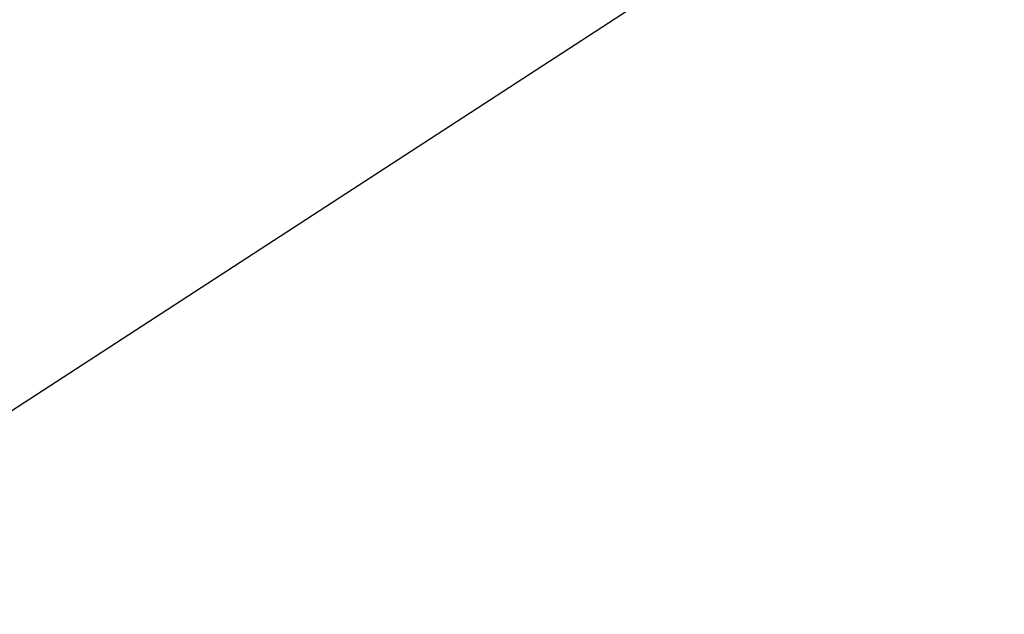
# Model space of a CAD drawing. Extents: x 0 to 363660, y 0 to 4201329.
# Tile 191 of 256: x 360277.9747 to 360278.0117, y 4200443.0242 to 4200443.0466. Entities that reach past the tile are written whole.
import ezdxf

# ---------------------------------------------------------------- set-up
doc = ezdxf.new("R2010")
doc.units = 0
doc.header["$LTSCALE"] = 0.5
doc.header["$MEASUREMENT"] = 0
doc.linetypes.add('CONTI', pattern=[0])
doc.layers.add('GORIZDEFAULT', color=32, linetype='CONTI')

# ---------------------------------------------------------------- blocks, each defined once
blk = doc.blocks.new('gergrgrre')
at = {"layer": 'GORIZDEFAULT', "color": 32}
blk.add_polyline3d([(360273.714626, 4200440.284632, 542.5), (360274.78, 4200440.970001, 542.5), (360276.3, 4200441.949997, 542.5), (360277.71, 4200442.860001, 542.5), (360278.91, 4200443.639999, 542.5), (360281.88, 4200445.830002, 542.5), (360282.01, 4200445.980003, 542.5), (360282.16, 4200446.190002, 542.5), (360282.38, 4200446.480003, 542.5), (360282.67, 4200446.919998, 542.5), (360283.06, 4200447.529999, 542.5), (360283.57, 4200448.360001, 542.5), (360284.23, 4200449.449997, 542.5), (360285.04, 4200450.830002, 542.5), (360285.99, 4200452.449997, 542.5), (360287.04, 4200454.269997, 542.5), (360288.15, 4200456.239998, 542.5), (360289.29, 4200458.300003, 542.5), (360290.42, 4200460.400002, 542.5), (360291.51, 4200462.489998, 542.5), (360292.52, 4200464.519997, 542.5), (360293.46, 4200466.480003, 542.5), (360294.29, 4200468.339996, 542.5), (360295.02, 4200470.099998, 542.5)], dxfattribs=at)
blk.add_polyline3d([(360273.714626, 4200440.284632, 542.5), (360274.78, 4200440.970001, 542.5), (360276.3, 4200441.949997, 542.5), (360277.71, 4200442.860001, 542.5), (360278.91, 4200443.639999, 542.5), (360281.88, 4200445.830002, 542.5), (360282.01, 4200445.980003, 542.5), (360282.16, 4200446.190002, 542.5), (360282.38, 4200446.480003, 542.5), (360282.67, 4200446.919998, 542.5), (360283.06, 4200447.529999, 542.5), (360283.57, 4200448.360001, 542.5), (360284.23, 4200449.449997, 542.5), (360285.04, 4200450.830002, 542.5), (360285.99, 4200452.449997, 542.5), (360287.04, 4200454.269997, 542.5), (360288.15, 4200456.239998, 542.5), (360289.29, 4200458.300003, 542.5), (360290.42, 4200460.400002, 542.5), (360291.51, 4200462.489998, 542.5), (360292.52, 4200464.519997, 542.5), (360293.46, 4200466.480003, 542.5), (360294.29, 4200468.339996, 542.5), (360295.02, 4200470.099998, 542.5)], dxfattribs=at)
blk.add_polyline3d([(360273.714626, 4200440.284632, 542.5), (360274.78, 4200440.970001, 542.5), (360276.3, 4200441.949997, 542.5), (360277.71, 4200442.860001, 542.5), (360278.91, 4200443.639999, 542.5), (360281.88, 4200445.830002, 542.5), (360282.01, 4200445.980003, 542.5), (360282.16, 4200446.190002, 542.5), (360282.38, 4200446.480003, 542.5), (360282.67, 4200446.919998, 542.5), (360283.06, 4200447.529999, 542.5), (360283.57, 4200448.360001, 542.5), (360284.23, 4200449.449997, 542.5), (360285.04, 4200450.830002, 542.5), (360285.99, 4200452.449997, 542.5), (360287.04, 4200454.269997, 542.5), (360288.15, 4200456.239998, 542.5), (360289.29, 4200458.300003, 542.5), (360290.42, 4200460.400002, 542.5), (360291.51, 4200462.489998, 542.5), (360292.52, 4200464.519997, 542.5), (360293.46, 4200466.480003, 542.5), (360294.29, 4200468.339996, 542.5), (360295.02, 4200470.099998, 542.5)], dxfattribs=at)
blk.add_polyline3d([(360273.714626, 4200440.284632, 542.5), (360274.78, 4200440.970001, 542.5), (360276.3, 4200441.949997, 542.5), (360277.71, 4200442.860001, 542.5), (360278.91, 4200443.639999, 542.5), (360281.88, 4200445.830002, 542.5), (360282.01, 4200445.980003, 542.5), (360282.16, 4200446.190002, 542.5), (360282.38, 4200446.480003, 542.5), (360282.67, 4200446.919998, 542.5), (360283.06, 4200447.529999, 542.5), (360283.57, 4200448.360001, 542.5), (360284.23, 4200449.449997, 542.5), (360285.04, 4200450.830002, 542.5), (360285.99, 4200452.449997, 542.5), (360287.04, 4200454.269997, 542.5), (360288.15, 4200456.239998, 542.5), (360289.29, 4200458.300003, 542.5), (360290.42, 4200460.400002, 542.5), (360291.51, 4200462.489998, 542.5), (360292.52, 4200464.519997, 542.5), (360293.46, 4200466.480003, 542.5), (360294.29, 4200468.339996, 542.5), (360295.02, 4200470.099998, 542.5)], dxfattribs=at)
blk.add_polyline3d([(360273.714626, 4200440.284632, 542.5), (360274.78, 4200440.970001, 542.5), (360276.3, 4200441.949997, 542.5), (360277.71, 4200442.860001, 542.5), (360278.91, 4200443.639999, 542.5), (360281.88, 4200445.830002, 542.5), (360282.01, 4200445.980003, 542.5), (360282.16, 4200446.190002, 542.5), (360282.38, 4200446.480003, 542.5), (360282.67, 4200446.919998, 542.5), (360283.06, 4200447.529999, 542.5), (360283.57, 4200448.360001, 542.5), (360284.23, 4200449.449997, 542.5), (360285.04, 4200450.830002, 542.5), (360285.99, 4200452.449997, 542.5), (360287.04, 4200454.269997, 542.5), (360288.15, 4200456.239998, 542.5), (360289.29, 4200458.300003, 542.5), (360290.42, 4200460.400002, 542.5), (360291.51, 4200462.489998, 542.5), (360292.52, 4200464.519997, 542.5), (360293.46, 4200466.480003, 542.5), (360294.29, 4200468.339996, 542.5), (360295.02, 4200470.099998, 542.5)], dxfattribs=at)
blk.add_polyline3d([(360273.714626, 4200440.284632, 542.5), (360274.78, 4200440.970001, 542.5), (360276.3, 4200441.949997, 542.5), (360277.71, 4200442.860001, 542.5), (360278.91, 4200443.639999, 542.5), (360281.88, 4200445.830002, 542.5), (360282.01, 4200445.980003, 542.5), (360282.16, 4200446.190002, 542.5), (360282.38, 4200446.480003, 542.5), (360282.67, 4200446.919998, 542.5), (360283.06, 4200447.529999, 542.5), (360283.57, 4200448.360001, 542.5), (360284.23, 4200449.449997, 542.5), (360285.04, 4200450.830002, 542.5), (360285.99, 4200452.449997, 542.5), (360287.04, 4200454.269997, 542.5), (360288.15, 4200456.239998, 542.5), (360289.29, 4200458.300003, 542.5), (360290.42, 4200460.400002, 542.5), (360291.51, 4200462.489998, 542.5), (360292.52, 4200464.519997, 542.5), (360293.46, 4200466.480003, 542.5), (360294.29, 4200468.339996, 542.5), (360295.02, 4200470.099998, 542.5)], dxfattribs=at)
blk.add_polyline3d([(360273.714626, 4200440.284632, 542.5), (360274.78, 4200440.970001, 542.5), (360276.3, 4200441.949997, 542.5), (360277.71, 4200442.860001, 542.5), (360278.91, 4200443.639999, 542.5), (360281.88, 4200445.830002, 542.5), (360282.01, 4200445.980003, 542.5), (360282.16, 4200446.190002, 542.5), (360282.38, 4200446.480003, 542.5), (360282.67, 4200446.919998, 542.5), (360283.06, 4200447.529999, 542.5), (360283.57, 4200448.360001, 542.5), (360284.23, 4200449.449997, 542.5), (360285.04, 4200450.830002, 542.5), (360285.99, 4200452.449997, 542.5), (360287.04, 4200454.269997, 542.5), (360288.15, 4200456.239998, 542.5), (360289.29, 4200458.300003, 542.5), (360290.42, 4200460.400002, 542.5), (360291.51, 4200462.489998, 542.5), (360292.52, 4200464.519997, 542.5), (360293.46, 4200466.480003, 542.5), (360294.29, 4200468.339996, 542.5), (360295.02, 4200470.099998, 542.5)], dxfattribs=at)
blk.add_polyline3d([(360273.714626, 4200440.284632, 542.5), (360274.78, 4200440.970001, 542.5), (360276.3, 4200441.949997, 542.5), (360277.71, 4200442.860001, 542.5), (360278.91, 4200443.639999, 542.5), (360281.88, 4200445.830002, 542.5), (360282.01, 4200445.980003, 542.5), (360282.16, 4200446.190002, 542.5), (360282.38, 4200446.480003, 542.5), (360282.67, 4200446.919998, 542.5), (360283.06, 4200447.529999, 542.5), (360283.57, 4200448.360001, 542.5), (360284.23, 4200449.449997, 542.5), (360285.04, 4200450.830002, 542.5), (360285.99, 4200452.449997, 542.5), (360287.04, 4200454.269997, 542.5), (360288.15, 4200456.239998, 542.5), (360289.29, 4200458.300003, 542.5), (360290.42, 4200460.400002, 542.5), (360291.51, 4200462.489998, 542.5), (360292.52, 4200464.519997, 542.5), (360293.46, 4200466.480003, 542.5), (360294.29, 4200468.339996, 542.5), (360295.02, 4200470.099998, 542.5)], dxfattribs=at)
blk.add_polyline3d([(360273.714626, 4200440.284632, 542.5), (360274.78, 4200440.970001, 542.5), (360276.3, 4200441.949997, 542.5), (360277.71, 4200442.860001, 542.5), (360278.91, 4200443.639999, 542.5), (360281.88, 4200445.830002, 542.5), (360282.01, 4200445.980003, 542.5), (360282.16, 4200446.190002, 542.5), (360282.38, 4200446.480003, 542.5), (360282.67, 4200446.919998, 542.5), (360283.06, 4200447.529999, 542.5), (360283.57, 4200448.360001, 542.5), (360284.23, 4200449.449997, 542.5), (360285.04, 4200450.830002, 542.5), (360285.99, 4200452.449997, 542.5), (360287.04, 4200454.269997, 542.5), (360288.15, 4200456.239998, 542.5), (360289.29, 4200458.300003, 542.5), (360290.42, 4200460.400002, 542.5), (360291.51, 4200462.489998, 542.5), (360292.52, 4200464.519997, 542.5), (360293.46, 4200466.480003, 542.5), (360294.29, 4200468.339996, 542.5), (360295.02, 4200470.099998, 542.5)], dxfattribs=at)
blk.add_polyline3d([(360273.714626, 4200440.284632, 542.5), (360274.78, 4200440.970001, 542.5), (360276.3, 4200441.949997, 542.5), (360277.71, 4200442.860001, 542.5), (360278.91, 4200443.639999, 542.5), (360281.88, 4200445.830002, 542.5), (360282.01, 4200445.980003, 542.5), (360282.16, 4200446.190002, 542.5), (360282.38, 4200446.480003, 542.5), (360282.67, 4200446.919998, 542.5), (360283.06, 4200447.529999, 542.5), (360283.57, 4200448.360001, 542.5), (360284.23, 4200449.449997, 542.5), (360285.04, 4200450.830002, 542.5), (360285.99, 4200452.449997, 542.5), (360287.04, 4200454.269997, 542.5), (360288.15, 4200456.239998, 542.5), (360289.29, 4200458.300003, 542.5), (360290.42, 4200460.400002, 542.5), (360291.51, 4200462.489998, 542.5), (360292.52, 4200464.519997, 542.5), (360293.46, 4200466.480003, 542.5), (360294.29, 4200468.339996, 542.5), (360295.02, 4200470.099998, 542.5)], dxfattribs=at)
blk.add_polyline3d([(360273.714626, 4200440.284632, 542.5), (360274.78, 4200440.970001, 542.5), (360276.3, 4200441.949997, 542.5), (360277.71, 4200442.860001, 542.5), (360278.91, 4200443.639999, 542.5), (360281.88, 4200445.830002, 542.5), (360282.01, 4200445.980003, 542.5), (360282.16, 4200446.190002, 542.5), (360282.38, 4200446.480003, 542.5), (360282.67, 4200446.919998, 542.5), (360283.06, 4200447.529999, 542.5), (360283.57, 4200448.360001, 542.5), (360284.23, 4200449.449997, 542.5), (360285.04, 4200450.830002, 542.5), (360285.99, 4200452.449997, 542.5), (360287.04, 4200454.269997, 542.5), (360288.15, 4200456.239998, 542.5), (360289.29, 4200458.300003, 542.5), (360290.42, 4200460.400002, 542.5), (360291.51, 4200462.489998, 542.5), (360292.52, 4200464.519997, 542.5), (360293.46, 4200466.480003, 542.5), (360294.29, 4200468.339996, 542.5), (360295.02, 4200470.099998, 542.5)], dxfattribs=at)
blk.add_polyline3d([(360273.714626, 4200440.284632, 542.5), (360274.78, 4200440.970001, 542.5), (360276.3, 4200441.949997, 542.5), (360277.71, 4200442.860001, 542.5), (360278.91, 4200443.639999, 542.5), (360281.88, 4200445.830002, 542.5), (360282.01, 4200445.980003, 542.5), (360282.16, 4200446.190002, 542.5), (360282.38, 4200446.480003, 542.5), (360282.67, 4200446.919998, 542.5), (360283.06, 4200447.529999, 542.5), (360283.57, 4200448.360001, 542.5), (360284.23, 4200449.449997, 542.5), (360285.04, 4200450.830002, 542.5), (360285.99, 4200452.449997, 542.5), (360287.04, 4200454.269997, 542.5), (360288.15, 4200456.239998, 542.5), (360289.29, 4200458.300003, 542.5), (360290.42, 4200460.400002, 542.5), (360291.51, 4200462.489998, 542.5), (360292.52, 4200464.519997, 542.5), (360293.46, 4200466.480003, 542.5), (360294.29, 4200468.339996, 542.5), (360295.02, 4200470.099998, 542.5)], dxfattribs=at)
blk.add_polyline3d([(360273.714626, 4200440.284632, 542.5), (360274.78, 4200440.970001, 542.5), (360276.3, 4200441.949997, 542.5), (360277.71, 4200442.860001, 542.5), (360278.91, 4200443.639999, 542.5), (360281.88, 4200445.830002, 542.5), (360282.01, 4200445.980003, 542.5), (360282.16, 4200446.190002, 542.5), (360282.38, 4200446.480003, 542.5), (360282.67, 4200446.919998, 542.5), (360283.06, 4200447.529999, 542.5), (360283.57, 4200448.360001, 542.5), (360284.23, 4200449.449997, 542.5), (360285.04, 4200450.830002, 542.5), (360285.99, 4200452.449997, 542.5), (360287.04, 4200454.269997, 542.5), (360288.15, 4200456.239998, 542.5), (360289.29, 4200458.300003, 542.5), (360290.42, 4200460.400002, 542.5), (360291.51, 4200462.489998, 542.5), (360292.52, 4200464.519997, 542.5), (360293.46, 4200466.480003, 542.5), (360294.29, 4200468.339996, 542.5), (360295.02, 4200470.099998, 542.5)], dxfattribs=at)
blk.add_polyline3d([(360273.714626, 4200440.284632, 542.5), (360274.78, 4200440.970001, 542.5), (360276.3, 4200441.949997, 542.5), (360277.71, 4200442.860001, 542.5), (360278.91, 4200443.639999, 542.5), (360281.88, 4200445.830002, 542.5), (360282.01, 4200445.980003, 542.5), (360282.16, 4200446.190002, 542.5), (360282.38, 4200446.480003, 542.5), (360282.67, 4200446.919998, 542.5), (360283.06, 4200447.529999, 542.5), (360283.57, 4200448.360001, 542.5), (360284.23, 4200449.449997, 542.5), (360285.04, 4200450.830002, 542.5), (360285.99, 4200452.449997, 542.5), (360287.04, 4200454.269997, 542.5), (360288.15, 4200456.239998, 542.5), (360289.29, 4200458.300003, 542.5), (360290.42, 4200460.400002, 542.5), (360291.51, 4200462.489998, 542.5), (360292.52, 4200464.519997, 542.5), (360293.46, 4200466.480003, 542.5), (360294.29, 4200468.339996, 542.5), (360295.02, 4200470.099998, 542.5)], dxfattribs=at)
blk.add_polyline3d([(360273.714626, 4200440.284632, 542.5), (360274.78, 4200440.970001, 542.5), (360276.3, 4200441.949997, 542.5), (360277.71, 4200442.860001, 542.5), (360278.91, 4200443.639999, 542.5), (360281.88, 4200445.830002, 542.5), (360282.01, 4200445.980003, 542.5), (360282.16, 4200446.190002, 542.5), (360282.38, 4200446.480003, 542.5), (360282.67, 4200446.919998, 542.5), (360283.06, 4200447.529999, 542.5), (360283.57, 4200448.360001, 542.5), (360284.23, 4200449.449997, 542.5), (360285.04, 4200450.830002, 542.5), (360285.99, 4200452.449997, 542.5), (360287.04, 4200454.269997, 542.5), (360288.15, 4200456.239998, 542.5), (360289.29, 4200458.300003, 542.5), (360290.42, 4200460.400002, 542.5), (360291.51, 4200462.489998, 542.5), (360292.52, 4200464.519997, 542.5), (360293.46, 4200466.480003, 542.5), (360294.29, 4200468.339996, 542.5), (360295.02, 4200470.099998, 542.5)], dxfattribs=at)
blk.add_polyline3d([(360273.714626, 4200440.284632, 542.5), (360274.78, 4200440.970001, 542.5), (360276.3, 4200441.949997, 542.5), (360277.71, 4200442.860001, 542.5), (360278.91, 4200443.639999, 542.5), (360281.88, 4200445.830002, 542.5), (360282.01, 4200445.980003, 542.5), (360282.16, 4200446.190002, 542.5), (360282.38, 4200446.480003, 542.5), (360282.67, 4200446.919998, 542.5), (360283.06, 4200447.529999, 542.5), (360283.57, 4200448.360001, 542.5), (360284.23, 4200449.449997, 542.5), (360285.04, 4200450.830002, 542.5), (360285.99, 4200452.449997, 542.5), (360287.04, 4200454.269997, 542.5), (360288.15, 4200456.239998, 542.5), (360289.29, 4200458.300003, 542.5), (360290.42, 4200460.400002, 542.5), (360291.51, 4200462.489998, 542.5), (360292.52, 4200464.519997, 542.5), (360293.46, 4200466.480003, 542.5), (360294.29, 4200468.339996, 542.5), (360295.02, 4200470.099998, 542.5)], dxfattribs=at)
blk.add_polyline3d([(360273.714626, 4200440.284632, 542.5), (360274.78, 4200440.970001, 542.5), (360276.3, 4200441.949997, 542.5), (360277.71, 4200442.860001, 542.5), (360278.91, 4200443.639999, 542.5), (360281.88, 4200445.830002, 542.5), (360282.01, 4200445.980003, 542.5), (360282.16, 4200446.190002, 542.5), (360282.38, 4200446.480003, 542.5), (360282.67, 4200446.919998, 542.5), (360283.06, 4200447.529999, 542.5), (360283.57, 4200448.360001, 542.5), (360284.23, 4200449.449997, 542.5), (360285.04, 4200450.830002, 542.5), (360285.99, 4200452.449997, 542.5), (360287.04, 4200454.269997, 542.5), (360288.15, 4200456.239998, 542.5), (360289.29, 4200458.300003, 542.5), (360290.42, 4200460.400002, 542.5), (360291.51, 4200462.489998, 542.5), (360292.52, 4200464.519997, 542.5), (360293.46, 4200466.480003, 542.5), (360294.29, 4200468.339996, 542.5), (360295.02, 4200470.099998, 542.5)], dxfattribs=at)
blk.add_polyline3d([(360273.714626, 4200440.284632, 542.5), (360274.78, 4200440.970001, 542.5), (360276.3, 4200441.949997, 542.5), (360277.71, 4200442.860001, 542.5), (360278.91, 4200443.639999, 542.5), (360281.88, 4200445.830002, 542.5), (360282.01, 4200445.980003, 542.5), (360282.16, 4200446.190002, 542.5), (360282.38, 4200446.480003, 542.5), (360282.67, 4200446.919998, 542.5), (360283.06, 4200447.529999, 542.5), (360283.57, 4200448.360001, 542.5), (360284.23, 4200449.449997, 542.5), (360285.04, 4200450.830002, 542.5), (360285.99, 4200452.449997, 542.5), (360287.04, 4200454.269997, 542.5), (360288.15, 4200456.239998, 542.5), (360289.29, 4200458.300003, 542.5), (360290.42, 4200460.400002, 542.5), (360291.51, 4200462.489998, 542.5), (360292.52, 4200464.519997, 542.5), (360293.46, 4200466.480003, 542.5), (360294.29, 4200468.339996, 542.5), (360295.02, 4200470.099998, 542.5)], dxfattribs=at)
blk.add_polyline3d([(360273.714626, 4200440.284632, 542.5), (360274.78, 4200440.970001, 542.5), (360276.3, 4200441.949997, 542.5), (360277.71, 4200442.860001, 542.5), (360278.91, 4200443.639999, 542.5), (360281.88, 4200445.830002, 542.5), (360282.01, 4200445.980003, 542.5), (360282.16, 4200446.190002, 542.5), (360282.38, 4200446.480003, 542.5), (360282.67, 4200446.919998, 542.5), (360283.06, 4200447.529999, 542.5), (360283.57, 4200448.360001, 542.5), (360284.23, 4200449.449997, 542.5), (360285.04, 4200450.830002, 542.5), (360285.99, 4200452.449997, 542.5), (360287.04, 4200454.269997, 542.5), (360288.15, 4200456.239998, 542.5), (360289.29, 4200458.300003, 542.5), (360290.42, 4200460.400002, 542.5), (360291.51, 4200462.489998, 542.5), (360292.52, 4200464.519997, 542.5), (360293.46, 4200466.480003, 542.5), (360294.29, 4200468.339996, 542.5), (360295.02, 4200470.099998, 542.5)], dxfattribs=at)
blk.add_polyline3d([(360273.714626, 4200440.284632, 542.5), (360274.78, 4200440.970001, 542.5), (360276.3, 4200441.949997, 542.5), (360277.71, 4200442.860001, 542.5), (360278.91, 4200443.639999, 542.5), (360281.88, 4200445.830002, 542.5), (360282.01, 4200445.980003, 542.5), (360282.16, 4200446.190002, 542.5), (360282.38, 4200446.480003, 542.5), (360282.67, 4200446.919998, 542.5), (360283.06, 4200447.529999, 542.5), (360283.57, 4200448.360001, 542.5), (360284.23, 4200449.449997, 542.5), (360285.04, 4200450.830002, 542.5), (360285.99, 4200452.449997, 542.5), (360287.04, 4200454.269997, 542.5), (360288.15, 4200456.239998, 542.5), (360289.29, 4200458.300003, 542.5), (360290.42, 4200460.400002, 542.5), (360291.51, 4200462.489998, 542.5), (360292.52, 4200464.519997, 542.5), (360293.46, 4200466.480003, 542.5), (360294.29, 4200468.339996, 542.5), (360295.02, 4200470.099998, 542.5)], dxfattribs=at)
blk.add_polyline3d([(360273.714626, 4200440.284632, 542.5), (360274.78, 4200440.970001, 542.5), (360276.3, 4200441.949997, 542.5), (360277.71, 4200442.860001, 542.5), (360278.91, 4200443.639999, 542.5), (360281.88, 4200445.830002, 542.5), (360282.01, 4200445.980003, 542.5), (360282.16, 4200446.190002, 542.5), (360282.38, 4200446.480003, 542.5), (360282.67, 4200446.919998, 542.5), (360283.06, 4200447.529999, 542.5), (360283.57, 4200448.360001, 542.5), (360284.23, 4200449.449997, 542.5), (360285.04, 4200450.830002, 542.5), (360285.99, 4200452.449997, 542.5), (360287.04, 4200454.269997, 542.5), (360288.15, 4200456.239998, 542.5), (360289.29, 4200458.300003, 542.5), (360290.42, 4200460.400002, 542.5), (360291.51, 4200462.489998, 542.5), (360292.52, 4200464.519997, 542.5), (360293.46, 4200466.480003, 542.5), (360294.29, 4200468.339996, 542.5), (360295.02, 4200470.099998, 542.5)], dxfattribs=at)
blk.add_polyline3d([(360273.714626, 4200440.284632, 542.5), (360274.78, 4200440.970001, 542.5), (360276.3, 4200441.949997, 542.5), (360277.71, 4200442.860001, 542.5), (360278.91, 4200443.639999, 542.5), (360281.88, 4200445.830002, 542.5), (360282.01, 4200445.980003, 542.5), (360282.16, 4200446.190002, 542.5), (360282.38, 4200446.480003, 542.5), (360282.67, 4200446.919998, 542.5), (360283.06, 4200447.529999, 542.5), (360283.57, 4200448.360001, 542.5), (360284.23, 4200449.449997, 542.5), (360285.04, 4200450.830002, 542.5), (360285.99, 4200452.449997, 542.5), (360287.04, 4200454.269997, 542.5), (360288.15, 4200456.239998, 542.5), (360289.29, 4200458.300003, 542.5), (360290.42, 4200460.400002, 542.5), (360291.51, 4200462.489998, 542.5), (360292.52, 4200464.519997, 542.5), (360293.46, 4200466.480003, 542.5), (360294.29, 4200468.339996, 542.5), (360295.02, 4200470.099998, 542.5)], dxfattribs=at)
blk.add_polyline3d([(360273.714626, 4200440.284632, 542.5), (360274.78, 4200440.970001, 542.5), (360276.3, 4200441.949997, 542.5), (360277.71, 4200442.860001, 542.5), (360278.91, 4200443.639999, 542.5), (360281.88, 4200445.830002, 542.5), (360282.01, 4200445.980003, 542.5), (360282.16, 4200446.190002, 542.5), (360282.38, 4200446.480003, 542.5), (360282.67, 4200446.919998, 542.5), (360283.06, 4200447.529999, 542.5), (360283.57, 4200448.360001, 542.5), (360284.23, 4200449.449997, 542.5), (360285.04, 4200450.830002, 542.5), (360285.99, 4200452.449997, 542.5), (360287.04, 4200454.269997, 542.5), (360288.15, 4200456.239998, 542.5), (360289.29, 4200458.300003, 542.5), (360290.42, 4200460.400002, 542.5), (360291.51, 4200462.489998, 542.5), (360292.52, 4200464.519997, 542.5), (360293.46, 4200466.480003, 542.5), (360294.29, 4200468.339996, 542.5), (360295.02, 4200470.099998, 542.5)], dxfattribs=at)
blk.add_polyline3d([(360273.714626, 4200440.284632, 542.5), (360274.78, 4200440.970001, 542.5), (360276.3, 4200441.949997, 542.5), (360277.71, 4200442.860001, 542.5), (360278.91, 4200443.639999, 542.5), (360281.88, 4200445.830002, 542.5), (360282.01, 4200445.980003, 542.5), (360282.16, 4200446.190002, 542.5), (360282.38, 4200446.480003, 542.5), (360282.67, 4200446.919998, 542.5), (360283.06, 4200447.529999, 542.5), (360283.57, 4200448.360001, 542.5), (360284.23, 4200449.449997, 542.5), (360285.04, 4200450.830002, 542.5), (360285.99, 4200452.449997, 542.5), (360287.04, 4200454.269997, 542.5), (360288.15, 4200456.239998, 542.5), (360289.29, 4200458.300003, 542.5), (360290.42, 4200460.400002, 542.5), (360291.51, 4200462.489998, 542.5), (360292.52, 4200464.519997, 542.5), (360293.46, 4200466.480003, 542.5), (360294.29, 4200468.339996, 542.5), (360295.02, 4200470.099998, 542.5)], dxfattribs=at)
blk.add_polyline3d([(360273.714626, 4200440.284632, 542.5), (360274.78, 4200440.970001, 542.5), (360276.3, 4200441.949997, 542.5), (360277.71, 4200442.860001, 542.5), (360278.91, 4200443.639999, 542.5), (360281.88, 4200445.830002, 542.5), (360282.01, 4200445.980003, 542.5), (360282.16, 4200446.190002, 542.5), (360282.38, 4200446.480003, 542.5), (360282.67, 4200446.919998, 542.5), (360283.06, 4200447.529999, 542.5), (360283.57, 4200448.360001, 542.5), (360284.23, 4200449.449997, 542.5), (360285.04, 4200450.830002, 542.5), (360285.99, 4200452.449997, 542.5), (360287.04, 4200454.269997, 542.5), (360288.15, 4200456.239998, 542.5), (360289.29, 4200458.300003, 542.5), (360290.42, 4200460.400002, 542.5), (360291.51, 4200462.489998, 542.5), (360292.52, 4200464.519997, 542.5), (360293.46, 4200466.480003, 542.5), (360294.29, 4200468.339996, 542.5), (360295.02, 4200470.099998, 542.5)], dxfattribs=at)
blk.add_polyline3d([(360273.714626, 4200440.284632, 542.5), (360274.78, 4200440.970001, 542.5), (360276.3, 4200441.949997, 542.5), (360277.71, 4200442.860001, 542.5), (360278.91, 4200443.639999, 542.5), (360281.88, 4200445.830002, 542.5), (360282.01, 4200445.980003, 542.5), (360282.16, 4200446.190002, 542.5), (360282.38, 4200446.480003, 542.5), (360282.67, 4200446.919998, 542.5), (360283.06, 4200447.529999, 542.5), (360283.57, 4200448.360001, 542.5), (360284.23, 4200449.449997, 542.5), (360285.04, 4200450.830002, 542.5), (360285.99, 4200452.449997, 542.5), (360287.04, 4200454.269997, 542.5), (360288.15, 4200456.239998, 542.5), (360289.29, 4200458.300003, 542.5), (360290.42, 4200460.400002, 542.5), (360291.51, 4200462.489998, 542.5), (360292.52, 4200464.519997, 542.5), (360293.46, 4200466.480003, 542.5), (360294.29, 4200468.339996, 542.5), (360295.02, 4200470.099998, 542.5)], dxfattribs=at)
blk.add_polyline3d([(360273.714626, 4200440.284632, 542.5), (360274.78, 4200440.970001, 542.5), (360276.3, 4200441.949997, 542.5), (360277.71, 4200442.860001, 542.5), (360278.91, 4200443.639999, 542.5), (360281.88, 4200445.830002, 542.5), (360282.01, 4200445.980003, 542.5), (360282.16, 4200446.190002, 542.5), (360282.38, 4200446.480003, 542.5), (360282.67, 4200446.919998, 542.5), (360283.06, 4200447.529999, 542.5), (360283.57, 4200448.360001, 542.5), (360284.23, 4200449.449997, 542.5), (360285.04, 4200450.830002, 542.5), (360285.99, 4200452.449997, 542.5), (360287.04, 4200454.269997, 542.5), (360288.15, 4200456.239998, 542.5), (360289.29, 4200458.300003, 542.5), (360290.42, 4200460.400002, 542.5), (360291.51, 4200462.489998, 542.5), (360292.52, 4200464.519997, 542.5), (360293.46, 4200466.480003, 542.5), (360294.29, 4200468.339996, 542.5), (360295.02, 4200470.099998, 542.5)], dxfattribs=at)
blk.add_polyline3d([(360273.714626, 4200440.284632, 542.5), (360274.78, 4200440.970001, 542.5), (360276.3, 4200441.949997, 542.5), (360277.71, 4200442.860001, 542.5), (360278.91, 4200443.639999, 542.5), (360281.88, 4200445.830002, 542.5), (360282.01, 4200445.980003, 542.5), (360282.16, 4200446.190002, 542.5), (360282.38, 4200446.480003, 542.5), (360282.67, 4200446.919998, 542.5), (360283.06, 4200447.529999, 542.5), (360283.57, 4200448.360001, 542.5), (360284.23, 4200449.449997, 542.5), (360285.04, 4200450.830002, 542.5), (360285.99, 4200452.449997, 542.5), (360287.04, 4200454.269997, 542.5), (360288.15, 4200456.239998, 542.5), (360289.29, 4200458.300003, 542.5), (360290.42, 4200460.400002, 542.5), (360291.51, 4200462.489998, 542.5), (360292.52, 4200464.519997, 542.5), (360293.46, 4200466.480003, 542.5), (360294.29, 4200468.339996, 542.5), (360295.02, 4200470.099998, 542.5)], dxfattribs=at)
blk.add_polyline3d([(360273.714626, 4200440.284632, 542.5), (360274.78, 4200440.970001, 542.5), (360276.3, 4200441.949997, 542.5), (360277.71, 4200442.860001, 542.5), (360278.91, 4200443.639999, 542.5), (360281.88, 4200445.830002, 542.5), (360282.01, 4200445.980003, 542.5), (360282.16, 4200446.190002, 542.5), (360282.38, 4200446.480003, 542.5), (360282.67, 4200446.919998, 542.5), (360283.06, 4200447.529999, 542.5), (360283.57, 4200448.360001, 542.5), (360284.23, 4200449.449997, 542.5), (360285.04, 4200450.830002, 542.5), (360285.99, 4200452.449997, 542.5), (360287.04, 4200454.269997, 542.5), (360288.15, 4200456.239998, 542.5), (360289.29, 4200458.300003, 542.5), (360290.42, 4200460.400002, 542.5), (360291.51, 4200462.489998, 542.5), (360292.52, 4200464.519997, 542.5), (360293.46, 4200466.480003, 542.5), (360294.29, 4200468.339996, 542.5), (360295.02, 4200470.099998, 542.5)], dxfattribs=at)
blk.add_polyline3d([(360273.714626, 4200440.284632, 542.5), (360274.78, 4200440.970001, 542.5), (360276.3, 4200441.949997, 542.5), (360277.71, 4200442.860001, 542.5), (360278.91, 4200443.639999, 542.5), (360281.88, 4200445.830002, 542.5), (360282.01, 4200445.980003, 542.5), (360282.16, 4200446.190002, 542.5), (360282.38, 4200446.480003, 542.5), (360282.67, 4200446.919998, 542.5), (360283.06, 4200447.529999, 542.5), (360283.57, 4200448.360001, 542.5), (360284.23, 4200449.449997, 542.5), (360285.04, 4200450.830002, 542.5), (360285.99, 4200452.449997, 542.5), (360287.04, 4200454.269997, 542.5), (360288.15, 4200456.239998, 542.5), (360289.29, 4200458.300003, 542.5), (360290.42, 4200460.400002, 542.5), (360291.51, 4200462.489998, 542.5), (360292.52, 4200464.519997, 542.5), (360293.46, 4200466.480003, 542.5), (360294.29, 4200468.339996, 542.5), (360295.02, 4200470.099998, 542.5)], dxfattribs=at)
blk.add_polyline3d([(360273.714626, 4200440.284632, 542.5), (360274.78, 4200440.970001, 542.5), (360276.3, 4200441.949997, 542.5), (360277.71, 4200442.860001, 542.5), (360278.91, 4200443.639999, 542.5), (360281.88, 4200445.830002, 542.5), (360282.01, 4200445.980003, 542.5), (360282.16, 4200446.190002, 542.5), (360282.38, 4200446.480003, 542.5), (360282.67, 4200446.919998, 542.5), (360283.06, 4200447.529999, 542.5), (360283.57, 4200448.360001, 542.5), (360284.23, 4200449.449997, 542.5), (360285.04, 4200450.830002, 542.5), (360285.99, 4200452.449997, 542.5), (360287.04, 4200454.269997, 542.5), (360288.15, 4200456.239998, 542.5), (360289.29, 4200458.300003, 542.5), (360290.42, 4200460.400002, 542.5), (360291.51, 4200462.489998, 542.5), (360292.52, 4200464.519997, 542.5), (360293.46, 4200466.480003, 542.5), (360294.29, 4200468.339996, 542.5), (360295.02, 4200470.099998, 542.5)], dxfattribs=at)
blk.add_polyline3d([(360273.714626, 4200440.284632, 542.5), (360274.78, 4200440.970001, 542.5), (360276.3, 4200441.949997, 542.5), (360277.71, 4200442.860001, 542.5), (360278.91, 4200443.639999, 542.5), (360281.88, 4200445.830002, 542.5), (360282.01, 4200445.980003, 542.5), (360282.16, 4200446.190002, 542.5), (360282.38, 4200446.480003, 542.5), (360282.67, 4200446.919998, 542.5), (360283.06, 4200447.529999, 542.5), (360283.57, 4200448.360001, 542.5), (360284.23, 4200449.449997, 542.5), (360285.04, 4200450.830002, 542.5), (360285.99, 4200452.449997, 542.5), (360287.04, 4200454.269997, 542.5), (360288.15, 4200456.239998, 542.5), (360289.29, 4200458.300003, 542.5), (360290.42, 4200460.400002, 542.5), (360291.51, 4200462.489998, 542.5), (360292.52, 4200464.519997, 542.5), (360293.46, 4200466.480003, 542.5), (360294.29, 4200468.339996, 542.5), (360295.02, 4200470.099998, 542.5)], dxfattribs=at)
blk.add_polyline3d([(360273.714626, 4200440.284632, 542.5), (360274.78, 4200440.970001, 542.5), (360276.3, 4200441.949997, 542.5), (360277.71, 4200442.860001, 542.5), (360278.91, 4200443.639999, 542.5), (360281.88, 4200445.830002, 542.5), (360282.01, 4200445.980003, 542.5), (360282.16, 4200446.190002, 542.5), (360282.38, 4200446.480003, 542.5), (360282.67, 4200446.919998, 542.5), (360283.06, 4200447.529999, 542.5), (360283.57, 4200448.360001, 542.5), (360284.23, 4200449.449997, 542.5), (360285.04, 4200450.830002, 542.5), (360285.99, 4200452.449997, 542.5), (360287.04, 4200454.269997, 542.5), (360288.15, 4200456.239998, 542.5), (360289.29, 4200458.300003, 542.5), (360290.42, 4200460.400002, 542.5), (360291.51, 4200462.489998, 542.5), (360292.52, 4200464.519997, 542.5), (360293.46, 4200466.480003, 542.5), (360294.29, 4200468.339996, 542.5), (360295.02, 4200470.099998, 542.5)], dxfattribs=at)
blk.add_polyline3d([(360273.714626, 4200440.284632, 542.5), (360274.78, 4200440.970001, 542.5), (360276.3, 4200441.949997, 542.5), (360277.71, 4200442.860001, 542.5), (360278.91, 4200443.639999, 542.5), (360281.88, 4200445.830002, 542.5), (360282.01, 4200445.980003, 542.5), (360282.16, 4200446.190002, 542.5), (360282.38, 4200446.480003, 542.5), (360282.67, 4200446.919998, 542.5), (360283.06, 4200447.529999, 542.5), (360283.57, 4200448.360001, 542.5), (360284.23, 4200449.449997, 542.5), (360285.04, 4200450.830002, 542.5), (360285.99, 4200452.449997, 542.5), (360287.04, 4200454.269997, 542.5), (360288.15, 4200456.239998, 542.5), (360289.29, 4200458.300003, 542.5), (360290.42, 4200460.400002, 542.5), (360291.51, 4200462.489998, 542.5), (360292.52, 4200464.519997, 542.5), (360293.46, 4200466.480003, 542.5), (360294.29, 4200468.339996, 542.5), (360295.02, 4200470.099998, 542.5)], dxfattribs=at)
blk.add_polyline3d([(360273.714626, 4200440.284632, 542.5), (360274.78, 4200440.970001, 542.5), (360276.3, 4200441.949997, 542.5), (360277.71, 4200442.860001, 542.5), (360278.91, 4200443.639999, 542.5), (360281.88, 4200445.830002, 542.5), (360282.01, 4200445.980003, 542.5), (360282.16, 4200446.190002, 542.5), (360282.38, 4200446.480003, 542.5), (360282.67, 4200446.919998, 542.5), (360283.06, 4200447.529999, 542.5), (360283.57, 4200448.360001, 542.5), (360284.23, 4200449.449997, 542.5), (360285.04, 4200450.830002, 542.5), (360285.99, 4200452.449997, 542.5), (360287.04, 4200454.269997, 542.5), (360288.15, 4200456.239998, 542.5), (360289.29, 4200458.300003, 542.5), (360290.42, 4200460.400002, 542.5), (360291.51, 4200462.489998, 542.5), (360292.52, 4200464.519997, 542.5), (360293.46, 4200466.480003, 542.5), (360294.29, 4200468.339996, 542.5), (360295.02, 4200470.099998, 542.5)], dxfattribs=at)
blk.add_polyline3d([(360273.714626, 4200440.284632, 542.5), (360274.78, 4200440.970001, 542.5), (360276.3, 4200441.949997, 542.5), (360277.71, 4200442.860001, 542.5), (360278.91, 4200443.639999, 542.5), (360281.88, 4200445.830002, 542.5), (360282.01, 4200445.980003, 542.5), (360282.16, 4200446.190002, 542.5), (360282.38, 4200446.480003, 542.5), (360282.67, 4200446.919998, 542.5), (360283.06, 4200447.529999, 542.5), (360283.57, 4200448.360001, 542.5), (360284.23, 4200449.449997, 542.5), (360285.04, 4200450.830002, 542.5), (360285.99, 4200452.449997, 542.5), (360287.04, 4200454.269997, 542.5), (360288.15, 4200456.239998, 542.5), (360289.29, 4200458.300003, 542.5), (360290.42, 4200460.400002, 542.5), (360291.51, 4200462.489998, 542.5), (360292.52, 4200464.519997, 542.5), (360293.46, 4200466.480003, 542.5), (360294.29, 4200468.339996, 542.5), (360295.02, 4200470.099998, 542.5)], dxfattribs=at)
blk.add_polyline3d([(360273.714626, 4200440.284632, 542.5), (360274.78, 4200440.970001, 542.5), (360276.3, 4200441.949997, 542.5), (360277.71, 4200442.860001, 542.5), (360278.91, 4200443.639999, 542.5), (360281.88, 4200445.830002, 542.5), (360282.01, 4200445.980003, 542.5), (360282.16, 4200446.190002, 542.5), (360282.38, 4200446.480003, 542.5), (360282.67, 4200446.919998, 542.5), (360283.06, 4200447.529999, 542.5), (360283.57, 4200448.360001, 542.5), (360284.23, 4200449.449997, 542.5), (360285.04, 4200450.830002, 542.5), (360285.99, 4200452.449997, 542.5), (360287.04, 4200454.269997, 542.5), (360288.15, 4200456.239998, 542.5), (360289.29, 4200458.300003, 542.5), (360290.42, 4200460.400002, 542.5), (360291.51, 4200462.489998, 542.5), (360292.52, 4200464.519997, 542.5), (360293.46, 4200466.480003, 542.5), (360294.29, 4200468.339996, 542.5), (360295.02, 4200470.099998, 542.5)], dxfattribs=at)
blk.add_polyline3d([(360273.714626, 4200440.284632, 542.5), (360274.78, 4200440.970001, 542.5), (360276.3, 4200441.949997, 542.5), (360277.71, 4200442.860001, 542.5), (360278.91, 4200443.639999, 542.5), (360281.88, 4200445.830002, 542.5), (360282.01, 4200445.980003, 542.5), (360282.16, 4200446.190002, 542.5), (360282.38, 4200446.480003, 542.5), (360282.67, 4200446.919998, 542.5), (360283.06, 4200447.529999, 542.5), (360283.57, 4200448.360001, 542.5), (360284.23, 4200449.449997, 542.5), (360285.04, 4200450.830002, 542.5), (360285.99, 4200452.449997, 542.5), (360287.04, 4200454.269997, 542.5), (360288.15, 4200456.239998, 542.5), (360289.29, 4200458.300003, 542.5), (360290.42, 4200460.400002, 542.5), (360291.51, 4200462.489998, 542.5), (360292.52, 4200464.519997, 542.5), (360293.46, 4200466.480003, 542.5), (360294.29, 4200468.339996, 542.5), (360295.02, 4200470.099998, 542.5)], dxfattribs=at)
blk.add_polyline3d([(360273.714626, 4200440.284632, 542.5), (360274.78, 4200440.970001, 542.5), (360276.3, 4200441.949997, 542.5), (360277.71, 4200442.860001, 542.5), (360278.91, 4200443.639999, 542.5), (360281.88, 4200445.830002, 542.5), (360282.01, 4200445.980003, 542.5), (360282.16, 4200446.190002, 542.5), (360282.38, 4200446.480003, 542.5), (360282.67, 4200446.919998, 542.5), (360283.06, 4200447.529999, 542.5), (360283.57, 4200448.360001, 542.5), (360284.23, 4200449.449997, 542.5), (360285.04, 4200450.830002, 542.5), (360285.99, 4200452.449997, 542.5), (360287.04, 4200454.269997, 542.5), (360288.15, 4200456.239998, 542.5), (360289.29, 4200458.300003, 542.5), (360290.42, 4200460.400002, 542.5), (360291.51, 4200462.489998, 542.5), (360292.52, 4200464.519997, 542.5), (360293.46, 4200466.480003, 542.5), (360294.29, 4200468.339996, 542.5), (360295.02, 4200470.099998, 542.5)], dxfattribs=at)
blk.add_polyline3d([(360273.714626, 4200440.284632, 542.5), (360274.78, 4200440.970001, 542.5), (360276.3, 4200441.949997, 542.5), (360277.71, 4200442.860001, 542.5), (360278.91, 4200443.639999, 542.5), (360281.88, 4200445.830002, 542.5), (360282.01, 4200445.980003, 542.5), (360282.16, 4200446.190002, 542.5), (360282.38, 4200446.480003, 542.5), (360282.67, 4200446.919998, 542.5), (360283.06, 4200447.529999, 542.5), (360283.57, 4200448.360001, 542.5), (360284.23, 4200449.449997, 542.5), (360285.04, 4200450.830002, 542.5), (360285.99, 4200452.449997, 542.5), (360287.04, 4200454.269997, 542.5), (360288.15, 4200456.239998, 542.5), (360289.29, 4200458.300003, 542.5), (360290.42, 4200460.400002, 542.5), (360291.51, 4200462.489998, 542.5), (360292.52, 4200464.519997, 542.5), (360293.46, 4200466.480003, 542.5), (360294.29, 4200468.339996, 542.5), (360295.02, 4200470.099998, 542.5)], dxfattribs=at)
blk.add_polyline3d([(360273.714626, 4200440.284632, 542.5), (360274.78, 4200440.970001, 542.5), (360276.3, 4200441.949997, 542.5), (360277.71, 4200442.860001, 542.5), (360278.91, 4200443.639999, 542.5), (360281.88, 4200445.830002, 542.5), (360282.01, 4200445.980003, 542.5), (360282.16, 4200446.190002, 542.5), (360282.38, 4200446.480003, 542.5), (360282.67, 4200446.919998, 542.5), (360283.06, 4200447.529999, 542.5), (360283.57, 4200448.360001, 542.5), (360284.23, 4200449.449997, 542.5), (360285.04, 4200450.830002, 542.5), (360285.99, 4200452.449997, 542.5), (360287.04, 4200454.269997, 542.5), (360288.15, 4200456.239998, 542.5), (360289.29, 4200458.300003, 542.5), (360290.42, 4200460.400002, 542.5), (360291.51, 4200462.489998, 542.5), (360292.52, 4200464.519997, 542.5), (360293.46, 4200466.480003, 542.5), (360294.29, 4200468.339996, 542.5), (360295.02, 4200470.099998, 542.5)], dxfattribs=at)
blk.add_polyline3d([(360273.714626, 4200440.284632, 542.5), (360274.78, 4200440.970001, 542.5), (360276.3, 4200441.949997, 542.5), (360277.71, 4200442.860001, 542.5), (360278.91, 4200443.639999, 542.5), (360281.88, 4200445.830002, 542.5), (360282.01, 4200445.980003, 542.5), (360282.16, 4200446.190002, 542.5), (360282.38, 4200446.480003, 542.5), (360282.67, 4200446.919998, 542.5), (360283.06, 4200447.529999, 542.5), (360283.57, 4200448.360001, 542.5), (360284.23, 4200449.449997, 542.5), (360285.04, 4200450.830002, 542.5), (360285.99, 4200452.449997, 542.5), (360287.04, 4200454.269997, 542.5), (360288.15, 4200456.239998, 542.5), (360289.29, 4200458.300003, 542.5), (360290.42, 4200460.400002, 542.5), (360291.51, 4200462.489998, 542.5), (360292.52, 4200464.519997, 542.5), (360293.46, 4200466.480003, 542.5), (360294.29, 4200468.339996, 542.5), (360295.02, 4200470.099998, 542.5)], dxfattribs=at)
blk.add_polyline3d([(360273.714626, 4200440.284632, 542.5), (360274.78, 4200440.970001, 542.5), (360276.3, 4200441.949997, 542.5), (360277.71, 4200442.860001, 542.5), (360278.91, 4200443.639999, 542.5), (360281.88, 4200445.830002, 542.5), (360282.01, 4200445.980003, 542.5), (360282.16, 4200446.190002, 542.5), (360282.38, 4200446.480003, 542.5), (360282.67, 4200446.919998, 542.5), (360283.06, 4200447.529999, 542.5), (360283.57, 4200448.360001, 542.5), (360284.23, 4200449.449997, 542.5), (360285.04, 4200450.830002, 542.5), (360285.99, 4200452.449997, 542.5), (360287.04, 4200454.269997, 542.5), (360288.15, 4200456.239998, 542.5), (360289.29, 4200458.300003, 542.5), (360290.42, 4200460.400002, 542.5), (360291.51, 4200462.489998, 542.5), (360292.52, 4200464.519997, 542.5), (360293.46, 4200466.480003, 542.5), (360294.29, 4200468.339996, 542.5), (360295.02, 4200470.099998, 542.5)], dxfattribs=at)
blk.add_polyline3d([(360273.714626, 4200440.284632, 542.5), (360274.78, 4200440.970001, 542.5), (360276.3, 4200441.949997, 542.5), (360277.71, 4200442.860001, 542.5), (360278.91, 4200443.639999, 542.5), (360281.88, 4200445.830002, 542.5), (360282.01, 4200445.980003, 542.5), (360282.16, 4200446.190002, 542.5), (360282.38, 4200446.480003, 542.5), (360282.67, 4200446.919998, 542.5), (360283.06, 4200447.529999, 542.5), (360283.57, 4200448.360001, 542.5), (360284.23, 4200449.449997, 542.5), (360285.04, 4200450.830002, 542.5), (360285.99, 4200452.449997, 542.5), (360287.04, 4200454.269997, 542.5), (360288.15, 4200456.239998, 542.5), (360289.29, 4200458.300003, 542.5), (360290.42, 4200460.400002, 542.5), (360291.51, 4200462.489998, 542.5), (360292.52, 4200464.519997, 542.5), (360293.46, 4200466.480003, 542.5), (360294.29, 4200468.339996, 542.5), (360295.02, 4200470.099998, 542.5)], dxfattribs=at)
blk.add_polyline3d([(360273.714626, 4200440.284632, 542.5), (360274.78, 4200440.970001, 542.5), (360276.3, 4200441.949997, 542.5), (360277.71, 4200442.860001, 542.5), (360278.91, 4200443.639999, 542.5), (360281.88, 4200445.830002, 542.5), (360282.01, 4200445.980003, 542.5), (360282.16, 4200446.190002, 542.5), (360282.38, 4200446.480003, 542.5), (360282.67, 4200446.919998, 542.5), (360283.06, 4200447.529999, 542.5), (360283.57, 4200448.360001, 542.5), (360284.23, 4200449.449997, 542.5), (360285.04, 4200450.830002, 542.5), (360285.99, 4200452.449997, 542.5), (360287.04, 4200454.269997, 542.5), (360288.15, 4200456.239998, 542.5), (360289.29, 4200458.300003, 542.5), (360290.42, 4200460.400002, 542.5), (360291.51, 4200462.489998, 542.5), (360292.52, 4200464.519997, 542.5), (360293.46, 4200466.480003, 542.5), (360294.29, 4200468.339996, 542.5), (360295.02, 4200470.099998, 542.5)], dxfattribs=at)
blk.add_polyline3d([(360273.714626, 4200440.284632, 542.5), (360274.78, 4200440.970001, 542.5), (360276.3, 4200441.949997, 542.5), (360277.71, 4200442.860001, 542.5), (360278.91, 4200443.639999, 542.5), (360281.88, 4200445.830002, 542.5), (360282.01, 4200445.980003, 542.5), (360282.16, 4200446.190002, 542.5), (360282.38, 4200446.480003, 542.5), (360282.67, 4200446.919998, 542.5), (360283.06, 4200447.529999, 542.5), (360283.57, 4200448.360001, 542.5), (360284.23, 4200449.449997, 542.5), (360285.04, 4200450.830002, 542.5), (360285.99, 4200452.449997, 542.5), (360287.04, 4200454.269997, 542.5), (360288.15, 4200456.239998, 542.5), (360289.29, 4200458.300003, 542.5), (360290.42, 4200460.400002, 542.5), (360291.51, 4200462.489998, 542.5), (360292.52, 4200464.519997, 542.5), (360293.46, 4200466.480003, 542.5), (360294.29, 4200468.339996, 542.5), (360295.02, 4200470.099998, 542.5)], dxfattribs=at)
blk.add_polyline3d([(360273.714626, 4200440.284632, 542.5), (360274.78, 4200440.970001, 542.5), (360276.3, 4200441.949997, 542.5), (360277.71, 4200442.860001, 542.5), (360278.91, 4200443.639999, 542.5), (360281.88, 4200445.830002, 542.5), (360282.01, 4200445.980003, 542.5), (360282.16, 4200446.190002, 542.5), (360282.38, 4200446.480003, 542.5), (360282.67, 4200446.919998, 542.5), (360283.06, 4200447.529999, 542.5), (360283.57, 4200448.360001, 542.5), (360284.23, 4200449.449997, 542.5), (360285.04, 4200450.830002, 542.5), (360285.99, 4200452.449997, 542.5), (360287.04, 4200454.269997, 542.5), (360288.15, 4200456.239998, 542.5), (360289.29, 4200458.300003, 542.5), (360290.42, 4200460.400002, 542.5), (360291.51, 4200462.489998, 542.5), (360292.52, 4200464.519997, 542.5), (360293.46, 4200466.480003, 542.5), (360294.29, 4200468.339996, 542.5), (360295.02, 4200470.099998, 542.5)], dxfattribs=at)
blk.add_polyline3d([(360273.714626, 4200440.284632, 542.5), (360274.78, 4200440.970001, 542.5), (360276.3, 4200441.949997, 542.5), (360277.71, 4200442.860001, 542.5), (360278.91, 4200443.639999, 542.5), (360281.88, 4200445.830002, 542.5), (360282.01, 4200445.980003, 542.5), (360282.16, 4200446.190002, 542.5), (360282.38, 4200446.480003, 542.5), (360282.67, 4200446.919998, 542.5), (360283.06, 4200447.529999, 542.5), (360283.57, 4200448.360001, 542.5), (360284.23, 4200449.449997, 542.5), (360285.04, 4200450.830002, 542.5), (360285.99, 4200452.449997, 542.5), (360287.04, 4200454.269997, 542.5), (360288.15, 4200456.239998, 542.5), (360289.29, 4200458.300003, 542.5), (360290.42, 4200460.400002, 542.5), (360291.51, 4200462.489998, 542.5), (360292.52, 4200464.519997, 542.5), (360293.46, 4200466.480003, 542.5), (360294.29, 4200468.339996, 542.5), (360295.02, 4200470.099998, 542.5)], dxfattribs=at)
blk.add_polyline3d([(360273.714626, 4200440.284632, 542.5), (360274.78, 4200440.970001, 542.5), (360276.3, 4200441.949997, 542.5), (360277.71, 4200442.860001, 542.5), (360278.91, 4200443.639999, 542.5), (360281.88, 4200445.830002, 542.5), (360282.01, 4200445.980003, 542.5), (360282.16, 4200446.190002, 542.5), (360282.38, 4200446.480003, 542.5), (360282.67, 4200446.919998, 542.5), (360283.06, 4200447.529999, 542.5), (360283.57, 4200448.360001, 542.5), (360284.23, 4200449.449997, 542.5), (360285.04, 4200450.830002, 542.5), (360285.99, 4200452.449997, 542.5), (360287.04, 4200454.269997, 542.5), (360288.15, 4200456.239998, 542.5), (360289.29, 4200458.300003, 542.5), (360290.42, 4200460.400002, 542.5), (360291.51, 4200462.489998, 542.5), (360292.52, 4200464.519997, 542.5), (360293.46, 4200466.480003, 542.5), (360294.29, 4200468.339996, 542.5), (360295.02, 4200470.099998, 542.5)], dxfattribs=at)
blk.add_polyline3d([(360273.714626, 4200440.284632, 542.5), (360274.78, 4200440.970001, 542.5), (360276.3, 4200441.949997, 542.5), (360277.71, 4200442.860001, 542.5), (360278.91, 4200443.639999, 542.5), (360281.88, 4200445.830002, 542.5), (360282.01, 4200445.980003, 542.5), (360282.16, 4200446.190002, 542.5), (360282.38, 4200446.480003, 542.5), (360282.67, 4200446.919998, 542.5), (360283.06, 4200447.529999, 542.5), (360283.57, 4200448.360001, 542.5), (360284.23, 4200449.449997, 542.5), (360285.04, 4200450.830002, 542.5), (360285.99, 4200452.449997, 542.5), (360287.04, 4200454.269997, 542.5), (360288.15, 4200456.239998, 542.5), (360289.29, 4200458.300003, 542.5), (360290.42, 4200460.400002, 542.5), (360291.51, 4200462.489998, 542.5), (360292.52, 4200464.519997, 542.5), (360293.46, 4200466.480003, 542.5), (360294.29, 4200468.339996, 542.5), (360295.02, 4200470.099998, 542.5)], dxfattribs=at)
blk.add_polyline3d([(360273.714626, 4200440.284632, 542.5), (360274.78, 4200440.970001, 542.5), (360276.3, 4200441.949997, 542.5), (360277.71, 4200442.860001, 542.5), (360278.91, 4200443.639999, 542.5), (360281.88, 4200445.830002, 542.5), (360282.01, 4200445.980003, 542.5), (360282.16, 4200446.190002, 542.5), (360282.38, 4200446.480003, 542.5), (360282.67, 4200446.919998, 542.5), (360283.06, 4200447.529999, 542.5), (360283.57, 4200448.360001, 542.5), (360284.23, 4200449.449997, 542.5), (360285.04, 4200450.830002, 542.5), (360285.99, 4200452.449997, 542.5), (360287.04, 4200454.269997, 542.5), (360288.15, 4200456.239998, 542.5), (360289.29, 4200458.300003, 542.5), (360290.42, 4200460.400002, 542.5), (360291.51, 4200462.489998, 542.5), (360292.52, 4200464.519997, 542.5), (360293.46, 4200466.480003, 542.5), (360294.29, 4200468.339996, 542.5), (360295.02, 4200470.099998, 542.5)], dxfattribs=at)
blk.add_polyline3d([(360273.714626, 4200440.284632, 542.5), (360274.78, 4200440.970001, 542.5), (360276.3, 4200441.949997, 542.5), (360277.71, 4200442.860001, 542.5), (360278.91, 4200443.639999, 542.5), (360281.88, 4200445.830002, 542.5), (360282.01, 4200445.980003, 542.5), (360282.16, 4200446.190002, 542.5), (360282.38, 4200446.480003, 542.5), (360282.67, 4200446.919998, 542.5), (360283.06, 4200447.529999, 542.5), (360283.57, 4200448.360001, 542.5), (360284.23, 4200449.449997, 542.5), (360285.04, 4200450.830002, 542.5), (360285.99, 4200452.449997, 542.5), (360287.04, 4200454.269997, 542.5), (360288.15, 4200456.239998, 542.5), (360289.29, 4200458.300003, 542.5), (360290.42, 4200460.400002, 542.5), (360291.51, 4200462.489998, 542.5), (360292.52, 4200464.519997, 542.5), (360293.46, 4200466.480003, 542.5), (360294.29, 4200468.339996, 542.5), (360295.02, 4200470.099998, 542.5)], dxfattribs=at)
blk.add_polyline3d([(360273.714626, 4200440.284632, 542.5), (360274.78, 4200440.970001, 542.5), (360276.3, 4200441.949997, 542.5), (360277.71, 4200442.860001, 542.5), (360278.91, 4200443.639999, 542.5), (360281.88, 4200445.830002, 542.5), (360282.01, 4200445.980003, 542.5), (360282.16, 4200446.190002, 542.5), (360282.38, 4200446.480003, 542.5), (360282.67, 4200446.919998, 542.5), (360283.06, 4200447.529999, 542.5), (360283.57, 4200448.360001, 542.5), (360284.23, 4200449.449997, 542.5), (360285.04, 4200450.830002, 542.5), (360285.99, 4200452.449997, 542.5), (360287.04, 4200454.269997, 542.5), (360288.15, 4200456.239998, 542.5), (360289.29, 4200458.300003, 542.5), (360290.42, 4200460.400002, 542.5), (360291.51, 4200462.489998, 542.5), (360292.52, 4200464.519997, 542.5), (360293.46, 4200466.480003, 542.5), (360294.29, 4200468.339996, 542.5), (360295.02, 4200470.099998, 542.5)], dxfattribs=at)
blk.add_polyline3d([(360273.714626, 4200440.284632, 542.5), (360274.78, 4200440.970001, 542.5), (360276.3, 4200441.949997, 542.5), (360277.71, 4200442.860001, 542.5), (360278.91, 4200443.639999, 542.5), (360281.88, 4200445.830002, 542.5), (360282.01, 4200445.980003, 542.5), (360282.16, 4200446.190002, 542.5), (360282.38, 4200446.480003, 542.5), (360282.67, 4200446.919998, 542.5), (360283.06, 4200447.529999, 542.5), (360283.57, 4200448.360001, 542.5), (360284.23, 4200449.449997, 542.5), (360285.04, 4200450.830002, 542.5), (360285.99, 4200452.449997, 542.5), (360287.04, 4200454.269997, 542.5), (360288.15, 4200456.239998, 542.5), (360289.29, 4200458.300003, 542.5), (360290.42, 4200460.400002, 542.5), (360291.51, 4200462.489998, 542.5), (360292.52, 4200464.519997, 542.5), (360293.46, 4200466.480003, 542.5), (360294.29, 4200468.339996, 542.5), (360295.02, 4200470.099998, 542.5)], dxfattribs=at)
blk.add_polyline3d([(360273.714626, 4200440.284632, 542.5), (360274.78, 4200440.970001, 542.5), (360276.3, 4200441.949997, 542.5), (360277.71, 4200442.860001, 542.5), (360278.91, 4200443.639999, 542.5), (360281.88, 4200445.830002, 542.5), (360282.01, 4200445.980003, 542.5), (360282.16, 4200446.190002, 542.5), (360282.38, 4200446.480003, 542.5), (360282.67, 4200446.919998, 542.5), (360283.06, 4200447.529999, 542.5), (360283.57, 4200448.360001, 542.5), (360284.23, 4200449.449997, 542.5), (360285.04, 4200450.830002, 542.5), (360285.99, 4200452.449997, 542.5), (360287.04, 4200454.269997, 542.5), (360288.15, 4200456.239998, 542.5), (360289.29, 4200458.300003, 542.5), (360290.42, 4200460.400002, 542.5), (360291.51, 4200462.489998, 542.5), (360292.52, 4200464.519997, 542.5), (360293.46, 4200466.480003, 542.5), (360294.29, 4200468.339996, 542.5), (360295.02, 4200470.099998, 542.5)], dxfattribs=at)
blk.add_polyline3d([(360273.714626, 4200440.284632, 542.5), (360274.78, 4200440.970001, 542.5), (360276.3, 4200441.949997, 542.5), (360277.71, 4200442.860001, 542.5), (360278.91, 4200443.639999, 542.5), (360281.88, 4200445.830002, 542.5), (360282.01, 4200445.980003, 542.5), (360282.16, 4200446.190002, 542.5), (360282.38, 4200446.480003, 542.5), (360282.67, 4200446.919998, 542.5), (360283.06, 4200447.529999, 542.5), (360283.57, 4200448.360001, 542.5), (360284.23, 4200449.449997, 542.5), (360285.04, 4200450.830002, 542.5), (360285.99, 4200452.449997, 542.5), (360287.04, 4200454.269997, 542.5), (360288.15, 4200456.239998, 542.5), (360289.29, 4200458.300003, 542.5), (360290.42, 4200460.400002, 542.5), (360291.51, 4200462.489998, 542.5), (360292.52, 4200464.519997, 542.5), (360293.46, 4200466.480003, 542.5), (360294.29, 4200468.339996, 542.5), (360295.02, 4200470.099998, 542.5)], dxfattribs=at)
blk.add_polyline3d([(360273.714626, 4200440.284632, 542.5), (360274.78, 4200440.970001, 542.5), (360276.3, 4200441.949997, 542.5), (360277.71, 4200442.860001, 542.5), (360278.91, 4200443.639999, 542.5), (360281.88, 4200445.830002, 542.5), (360282.01, 4200445.980003, 542.5), (360282.16, 4200446.190002, 542.5), (360282.38, 4200446.480003, 542.5), (360282.67, 4200446.919998, 542.5), (360283.06, 4200447.529999, 542.5), (360283.57, 4200448.360001, 542.5), (360284.23, 4200449.449997, 542.5), (360285.04, 4200450.830002, 542.5), (360285.99, 4200452.449997, 542.5), (360287.04, 4200454.269997, 542.5), (360288.15, 4200456.239998, 542.5), (360289.29, 4200458.300003, 542.5), (360290.42, 4200460.400002, 542.5), (360291.51, 4200462.489998, 542.5), (360292.52, 4200464.519997, 542.5), (360293.46, 4200466.480003, 542.5), (360294.29, 4200468.339996, 542.5), (360295.02, 4200470.099998, 542.5)], dxfattribs=at)
blk.add_polyline3d([(360273.714626, 4200440.284632, 542.5), (360274.78, 4200440.970001, 542.5), (360276.3, 4200441.949997, 542.5), (360277.71, 4200442.860001, 542.5), (360278.91, 4200443.639999, 542.5), (360281.88, 4200445.830002, 542.5), (360282.01, 4200445.980003, 542.5), (360282.16, 4200446.190002, 542.5), (360282.38, 4200446.480003, 542.5), (360282.67, 4200446.919998, 542.5), (360283.06, 4200447.529999, 542.5), (360283.57, 4200448.360001, 542.5), (360284.23, 4200449.449997, 542.5), (360285.04, 4200450.830002, 542.5), (360285.99, 4200452.449997, 542.5), (360287.04, 4200454.269997, 542.5), (360288.15, 4200456.239998, 542.5), (360289.29, 4200458.300003, 542.5), (360290.42, 4200460.400002, 542.5), (360291.51, 4200462.489998, 542.5), (360292.52, 4200464.519997, 542.5), (360293.46, 4200466.480003, 542.5), (360294.29, 4200468.339996, 542.5), (360295.02, 4200470.099998, 542.5)], dxfattribs=at)
blk.add_polyline3d([(360273.714626, 4200440.284632, 542.5), (360274.78, 4200440.970001, 542.5), (360276.3, 4200441.949997, 542.5), (360277.71, 4200442.860001, 542.5), (360278.91, 4200443.639999, 542.5), (360281.88, 4200445.830002, 542.5), (360282.01, 4200445.980003, 542.5), (360282.16, 4200446.190002, 542.5), (360282.38, 4200446.480003, 542.5), (360282.67, 4200446.919998, 542.5), (360283.06, 4200447.529999, 542.5), (360283.57, 4200448.360001, 542.5), (360284.23, 4200449.449997, 542.5), (360285.04, 4200450.830002, 542.5), (360285.99, 4200452.449997, 542.5), (360287.04, 4200454.269997, 542.5), (360288.15, 4200456.239998, 542.5), (360289.29, 4200458.300003, 542.5), (360290.42, 4200460.400002, 542.5), (360291.51, 4200462.489998, 542.5), (360292.52, 4200464.519997, 542.5), (360293.46, 4200466.480003, 542.5), (360294.29, 4200468.339996, 542.5), (360295.02, 4200470.099998, 542.5)], dxfattribs=at)

msp = doc.modelspace()

# ---------------------------------------------------------------- block references
at = {"linetype": 'Continuous'}
msp.add_blockref('gergrgrre', (0, 0), dxfattribs=at)

doc.saveas('drawing.dxf')
